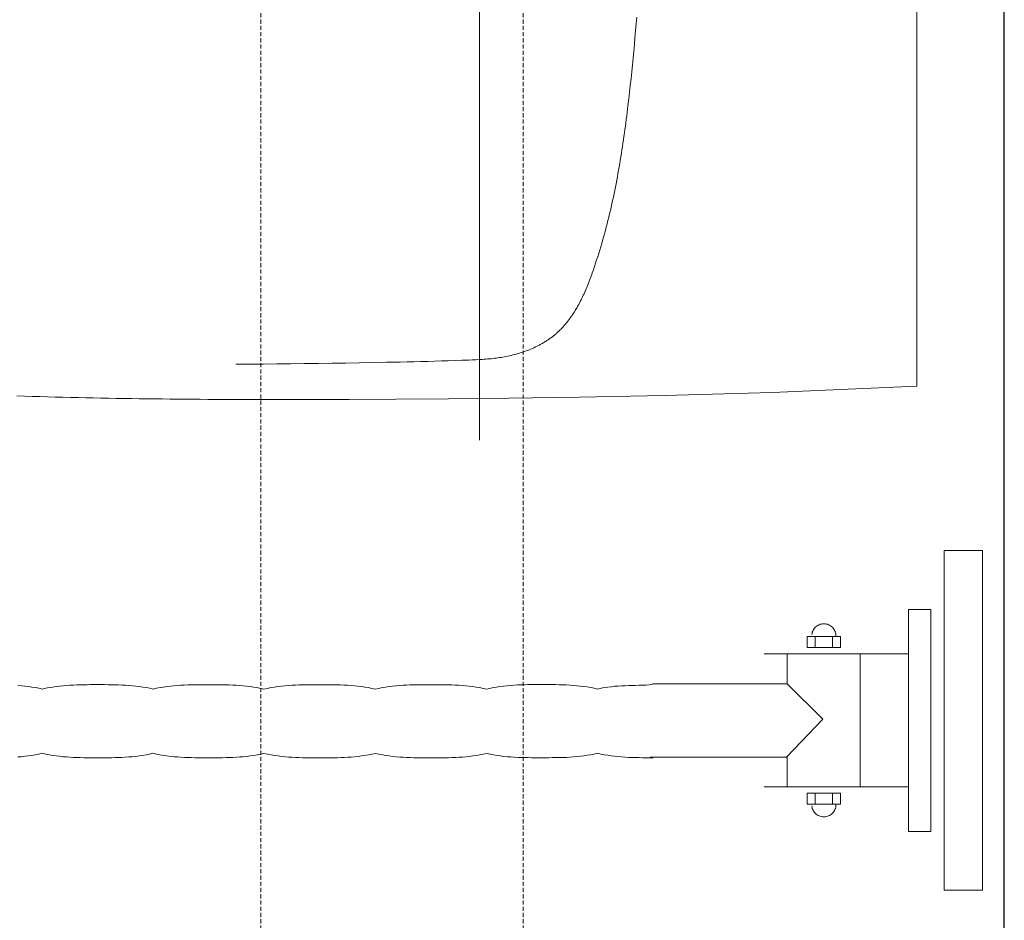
# Model space of a CAD drawing. Header units: millimetres. Extents: x -1893473 to 1546619, y -568027 to 942944.
# Tile 116 of 256: x 158987 to 159437, y -464519 to -464107. Entities that reach past the tile are written whole.
import ezdxf
from ezdxf.enums import TextEntityAlignment as Align

# ---------------------------------------------------------------- set-up
doc = ezdxf.new("R2010")
doc.units = ezdxf.units.MM
doc.header["$LTSCALE"] = 0.2
doc.linetypes.add('HIDDEN2', pattern=[4.7625, 3.175, -1.5875])
doc.layers.get('0').update_dxf_attribs({"lineweight": 0})
for name, color, linetype, lineweight in [('!! 0_Opis_pom', 9, 'Continuous', 13), ('!! 1_OPIS POM NOWE', 140, 'Continuous', 5), ('!! 2_proj ściany remont', 63, 'Continuous', 30), ('!! 2_wypos-sanitarne', 240, 'Continuous', 9), ('P-Opis nadproża', 150, 'Continuous', 9)]:
    doc.layers.add(name, color=color, linetype=linetype, lineweight=lineweight)
doc.layers.add('!! 2_WYBURZENIA DO REMONTU', color=7, linetype='Continuous', lineweight=0, true_color=0x4d4d4d, plot=False)
doc.layers.add('Powierzchnia', color=140, linetype='Continuous', lineweight=5, plot=False)
doc.styles.add('ARIAL', font='tahoma.ttf')

# ---------------------------------------------------------------- blocks, each defined once
blk = doc.blocks.new('umywalka niep')
for p, q in [((-1.75, -33.909), (-1.75, -49.44)), ((0, -33.909), (-1.75, -33.909)), ((0, -49.44), (0, -33.909)), ((-2.363, -36.598), (-3.378, -36.598)), ((-3.378, -36.598), (-3.378, -46.752)), ((-2.363, -46.752), (-2.363, -36.598)), ((-7.559, -37.352), (-7.602, -37.384)), ((-7.514, -37.325), (-7.559, -37.352)), ((-7.465, -37.302), (-7.514, -37.325)), ((-7.415, -37.283), (-7.465, -37.302)), ((-7.362, -37.269), (-7.415, -37.283)), ((-7.307, -37.261), (-7.362, -37.269)), ((-7.25, -37.258), (-7.307, -37.261)), ((-7.194, -37.261), (-7.25, -37.258)), ((-7.139, -37.269), (-7.194, -37.261)), ((-7.087, -37.283), (-7.139, -37.269)), ((-7.036, -37.302), (-7.087, -37.283)), ((-6.988, -37.325), (-7.036, -37.302)), ((-6.942, -37.352), (-6.988, -37.325)), ((-6.899, -37.384), (-6.942, -37.352)), ((-7.792, -37.699), (-7.8, -37.754)), ((-7.778, -37.646), (-7.792, -37.699)), ((-7.759, -37.596), (-7.778, -37.646)), ((-7.736, -37.547), (-7.759, -37.596)), ((-7.708, -37.502), (-7.736, -37.547)), ((-7.677, -37.459), (-7.708, -37.502)), ((-7.641, -37.42), (-7.677, -37.459)), ((-7.602, -37.384), (-7.641, -37.42)), ((-6.86, -37.42), (-6.899, -37.384)), ((-6.824, -37.459), (-6.86, -37.42)), ((-6.793, -37.502), (-6.824, -37.459)), ((-6.765, -37.547), (-6.793, -37.502)), ((-6.741, -37.596), (-6.765, -37.547)), ((-6.723, -37.646), (-6.741, -37.596)), ((-6.709, -37.699), (-6.723, -37.646)), ((-6.701, -37.754), (-6.709, -37.699)), ((-6.698, -37.811), (-6.701, -37.754)), ((-6.698, -37.811), (-6.698, -37.811)), ((-8.012, -38.34), (-8.012, -37.833)), ((-8.012, -37.833), (-6.489, -37.833)), ((-7.651, -37.828), (-7.651, -38.328)), ((-6.849, -37.828), (-6.849, -38.328)), ((-6.489, -37.833), (-6.489, -38.34)), ((-3.384, -38.628), (-9.984, -38.628)), ((-8.935, -39.986), (-8.935, -38.626)), ((-6.489, -38.34), (-8.012, -38.34)), ((-5.584, -44.689), (-5.584, -38.626)), ((-41.561, -40.059), (-41.719, -40.067)), ((-41.403, -40.053), (-41.561, -40.059)), ((-41.246, -40.048), (-41.403, -40.053)), ((-41.088, -40.046), (-41.246, -40.048)), ((-40.93, -40.044), (-41.088, -40.046)), ((-40.773, -40.043), (-40.93, -40.044)), ((-40.615, -40.043), (-40.773, -40.043)), ((-40.457, -40.043), (-40.615, -40.043)), ((-40.298, -40.043), (-40.457, -40.043)), ((-40.139, -40.043), (-40.298, -40.043)), ((-39.98, -40.044), (-40.139, -40.043)), ((-39.82, -40.046), (-39.98, -40.044)), ((-39.66, -40.048), (-39.82, -40.046)), ((-39.501, -40.053), (-39.66, -40.048)), ((-39.342, -40.059), (-39.501, -40.053)), ((-39.182, -40.067), (-39.342, -40.059)), ((-36.494, -40.059), (-36.653, -40.068)), ((-36.336, -40.053), (-36.494, -40.059)), ((-36.178, -40.049), (-36.336, -40.053)), ((-36.02, -40.046), (-36.178, -40.049)), ((-35.862, -40.045), (-36.02, -40.046)), ((-35.704, -40.044), (-35.862, -40.045)), ((-35.545, -40.044), (-35.704, -40.044)), ((-35.387, -40.044), (-35.545, -40.044)), ((-35.229, -40.044), (-35.387, -40.044)), ((-35.07, -40.044), (-35.229, -40.044)), ((-34.912, -40.045), (-35.07, -40.044)), ((-34.753, -40.046), (-34.912, -40.045)), ((-34.594, -40.049), (-34.753, -40.046)), ((-34.435, -40.053), (-34.594, -40.049)), ((-34.277, -40.059), (-34.435, -40.053)), ((-34.118, -40.068), (-34.277, -40.059)), ((-31.415, -40.06), (-31.574, -40.068)), ((-31.256, -40.054), (-31.415, -40.06)), ((-31.097, -40.05), (-31.256, -40.054)), ((-30.938, -40.047), (-31.097, -40.05)), ((-30.779, -40.046), (-30.938, -40.047)), ((-30.619, -40.045), (-30.779, -40.046)), ((-30.46, -40.045), (-30.619, -40.045)), ((-30.301, -40.045), (-30.46, -40.045)), ((-30.142, -40.045), (-30.301, -40.045)), ((-29.984, -40.045), (-30.142, -40.045)), ((-29.825, -40.046), (-29.984, -40.045)), ((-29.666, -40.047), (-29.825, -40.046)), ((-29.508, -40.05), (-29.666, -40.047)), ((-29.349, -40.054), (-29.508, -40.05)), ((-29.19, -40.06), (-29.349, -40.054)), ((-29.031, -40.068), (-29.19, -40.06)), ((-26.333, -40.06), (-26.492, -40.069)), ((-26.175, -40.054), (-26.333, -40.06)), ((-26.016, -40.05), (-26.175, -40.054)), ((-25.857, -40.048), (-26.016, -40.05)), ((-25.699, -40.046), (-25.857, -40.048)), ((-25.54, -40.046), (-25.699, -40.046)), ((-25.381, -40.046), (-25.54, -40.046)), ((-25.222, -40.046), (-25.381, -40.046)), ((-25.063, -40.046), (-25.222, -40.046)), ((-24.904, -40.046), (-25.063, -40.046)), ((-24.745, -40.046), (-24.904, -40.046)), ((-24.586, -40.048), (-24.745, -40.046)), ((-24.427, -40.05), (-24.586, -40.048)), ((-24.267, -40.055), (-24.427, -40.05)), ((-24.108, -40.06), (-24.267, -40.055)), ((-23.949, -40.069), (-24.108, -40.06)), ((-21.423, -40.065), (-21.583, -40.076)), ((-21.262, -40.057), (-21.423, -40.065)), ((-21.101, -40.05), (-21.262, -40.057)), ((-20.94, -40.045), (-21.101, -40.05)), ((-20.78, -40.042), (-20.94, -40.045)), ((-20.62, -40.04), (-20.78, -40.042)), ((-20.461, -40.039), (-20.62, -40.04)), ((-20.303, -40.039), (-20.461, -40.039)), ((-20.147, -40.039), (-20.303, -40.039)), ((-19.987, -40.039), (-20.147, -40.039)), ((-19.827, -40.039), (-19.987, -40.039)), ((-19.667, -40.04), (-19.827, -40.039)), ((-19.507, -40.042), (-19.667, -40.04)), ((-19.347, -40.045), (-19.507, -40.042)), ((-19.187, -40.05), (-19.347, -40.045)), ((-19.028, -40.056), (-19.187, -40.05)), ((-18.868, -40.065), (-19.028, -40.056)), ((-18.708, -40.075), (-18.868, -40.065)), ((-15.394, -40.06), (-15.551, -40.066)), ((-15.237, -40.051), (-15.394, -40.06)), ((-15.08, -40.04), (-15.237, -40.051)), ((-8.959, -40), (-15.082, -40)), ((-15.08, -40.04), (-15.08, -40.04)), ((-7.293, -41.621), (-8.946, -39.994)), ((-43.936, -40.091), (-44.095, -40.077)), ((-43.776, -40.107), (-43.936, -40.091)), ((-43.617, -40.127), (-43.776, -40.107)), ((-43.458, -40.15), (-43.617, -40.127)), ((-43.299, -40.177), (-43.458, -40.15)), ((-43.14, -40.209), (-43.299, -40.177)), ((-42.981, -40.246), (-43.14, -40.209)), ((-42.823, -40.209), (-42.981, -40.246)), ((-42.665, -40.178), (-42.823, -40.209)), ((-42.507, -40.15), (-42.665, -40.178)), ((-42.35, -40.127), (-42.507, -40.15)), ((-42.192, -40.107), (-42.35, -40.127)), ((-42.034, -40.091), (-42.192, -40.107)), ((-41.877, -40.077), (-42.034, -40.091)), ((-41.719, -40.067), (-41.877, -40.077)), ((-39.023, -40.078), (-39.182, -40.067)), ((-38.864, -40.091), (-39.023, -40.078)), ((-38.705, -40.107), (-38.864, -40.091)), ((-38.547, -40.127), (-38.705, -40.107)), ((-38.389, -40.151), (-38.547, -40.127)), ((-38.231, -40.178), (-38.389, -40.151)), ((-38.074, -40.21), (-38.231, -40.178)), ((-37.918, -40.247), (-38.074, -40.21)), ((-37.76, -40.21), (-37.918, -40.247)), ((-37.602, -40.178), (-37.76, -40.21)), ((-37.444, -40.151), (-37.602, -40.178)), ((-37.285, -40.127), (-37.444, -40.151)), ((-37.127, -40.108), (-37.285, -40.127)), ((-36.969, -40.091), (-37.127, -40.108)), ((-36.811, -40.078), (-36.969, -40.091)), ((-36.653, -40.068), (-36.811, -40.078)), ((-33.959, -40.078), (-34.118, -40.068)), ((-33.801, -40.092), (-33.959, -40.078)), ((-33.642, -40.108), (-33.801, -40.092)), ((-33.483, -40.128), (-33.642, -40.108)), ((-33.324, -40.151), (-33.483, -40.128)), ((-33.165, -40.179), (-33.324, -40.151)), ((-33.007, -40.211), (-33.165, -40.179)), ((-32.848, -40.247), (-33.007, -40.211)), ((-32.689, -40.211), (-32.848, -40.247)), ((-32.53, -40.179), (-32.689, -40.211)), ((-32.371, -40.151), (-32.53, -40.179)), ((-32.211, -40.128), (-32.371, -40.151)), ((-32.052, -40.108), (-32.211, -40.128)), ((-31.893, -40.092), (-32.052, -40.108)), ((-31.734, -40.078), (-31.893, -40.092)), ((-31.574, -40.068), (-31.734, -40.078)), ((-28.873, -40.079), (-29.031, -40.068)), ((-28.714, -40.092), (-28.873, -40.079)), ((-28.556, -40.108), (-28.714, -40.092)), ((-28.397, -40.128), (-28.556, -40.108)), ((-28.238, -40.152), (-28.397, -40.128)), ((-28.079, -40.179), (-28.238, -40.152)), ((-27.92, -40.211), (-28.079, -40.179)), ((-27.761, -40.248), (-27.92, -40.211)), ((-27.603, -40.211), (-27.761, -40.248)), ((-27.444, -40.179), (-27.603, -40.211)), ((-27.286, -40.152), (-27.444, -40.179)), ((-27.127, -40.128), (-27.286, -40.152)), ((-26.968, -40.108), (-27.127, -40.128)), ((-26.81, -40.092), (-26.968, -40.108)), ((-26.651, -40.079), (-26.81, -40.092)), ((-26.492, -40.069), (-26.651, -40.079)), ((-23.79, -40.079), (-23.949, -40.069)), ((-23.63, -40.092), (-23.79, -40.079)), ((-23.471, -40.109), (-23.63, -40.092)), ((-23.312, -40.129), (-23.471, -40.109)), ((-23.153, -40.152), (-23.312, -40.129)), ((-22.993, -40.18), (-23.153, -40.152)), ((-22.834, -40.212), (-22.993, -40.18)), ((-22.675, -40.249), (-22.834, -40.212)), ((-22.524, -40.212), (-22.675, -40.249)), ((-22.371, -40.18), (-22.524, -40.212)), ((-22.216, -40.152), (-22.371, -40.18)), ((-22.06, -40.128), (-22.216, -40.152)), ((-21.902, -40.107), (-22.06, -40.128)), ((-21.743, -40.09), (-21.902, -40.107)), ((-21.583, -40.076), (-21.743, -40.09)), ((-18.549, -40.089), (-18.708, -40.075)), ((-18.39, -40.105), (-18.549, -40.089)), ((-18.23, -40.125), (-18.39, -40.105)), ((-18.07, -40.148), (-18.23, -40.125)), ((-17.911, -40.175), (-18.07, -40.148)), ((-17.751, -40.207), (-17.911, -40.175)), ((-17.591, -40.243), (-17.751, -40.207)), ((-17.434, -40.207), (-17.591, -40.243)), ((-17.278, -40.178), (-17.434, -40.207)), ((-17.121, -40.154), (-17.278, -40.178)), ((-16.964, -40.135), (-17.121, -40.154)), ((-16.807, -40.119), (-16.964, -40.135)), ((-16.65, -40.107), (-16.807, -40.119)), ((-16.493, -40.098), (-16.65, -40.107)), ((-16.336, -40.091), (-16.493, -40.098)), ((-16.179, -40.085), (-16.336, -40.091)), ((-16.022, -40.08), (-16.179, -40.085)), ((-15.865, -40.076), (-16.022, -40.08)), ((-15.708, -40.072), (-15.865, -40.076)), ((-15.551, -40.066), (-15.708, -40.072)), ((-8.951, -43.352), (-7.293, -41.621)), ((-42.988, -43.182), (-43.147, -43.218)), ((-42.83, -43.218), (-42.988, -43.182)), ((-37.924, -43.183), (-38.082, -43.219)), ((-37.764, -43.219), (-37.924, -43.183)), ((-32.848, -43.185), (-33.006, -43.22)), ((-32.687, -43.22), (-32.848, -43.185)), ((-27.754, -43.186), (-27.914, -43.221)), ((-27.596, -43.221), (-27.754, -43.186)), ((-22.661, -43.187), (-22.821, -43.222)), ((-22.506, -43.222), (-22.661, -43.187)), ((-17.757, -43.216), (-17.91, -43.248)), ((-17.606, -43.18), (-17.757, -43.216)), ((-17.449, -43.216), (-17.606, -43.18)), ((-17.291, -43.248), (-17.449, -43.216)), ((-43.94, -43.337), (-44.099, -43.35)), ((-43.782, -43.32), (-43.94, -43.337)), ((-43.623, -43.301), (-43.782, -43.32)), ((-43.464, -43.277), (-43.623, -43.301)), ((-43.306, -43.25), (-43.464, -43.277)), ((-43.147, -43.218), (-43.306, -43.25)), ((-42.672, -43.25), (-42.83, -43.218)), ((-42.514, -43.277), (-42.672, -43.25)), ((-42.356, -43.301), (-42.514, -43.277)), ((-42.197, -43.32), (-42.356, -43.301)), ((-42.039, -43.337), (-42.197, -43.32)), ((-41.881, -43.35), (-42.039, -43.337)), ((-41.723, -43.361), (-41.881, -43.35)), ((-41.564, -43.369), (-41.723, -43.361)), ((-41.406, -43.376), (-41.564, -43.369)), ((-41.248, -43.38), (-41.406, -43.376)), ((-41.09, -43.383), (-41.248, -43.38)), ((-40.932, -43.385), (-41.09, -43.383)), ((-40.773, -43.386), (-40.932, -43.385)), ((-40.615, -43.386), (-40.773, -43.386)), ((-40.457, -43.386), (-40.615, -43.386)), ((-40.299, -43.386), (-40.457, -43.386)), ((-40.14, -43.386), (-40.299, -43.386)), ((-39.982, -43.385), (-40.14, -43.386)), ((-39.824, -43.383), (-39.982, -43.385)), ((-39.665, -43.38), (-39.824, -43.383)), ((-39.507, -43.376), (-39.665, -43.38)), ((-39.348, -43.369), (-39.507, -43.376)), ((-39.19, -43.361), (-39.348, -43.369)), ((-39.032, -43.35), (-39.19, -43.361)), ((-38.873, -43.337), (-39.032, -43.35)), ((-38.715, -43.321), (-38.873, -43.337)), ((-38.557, -43.301), (-38.715, -43.321)), ((-38.398, -43.278), (-38.557, -43.301)), ((-38.24, -43.251), (-38.398, -43.278)), ((-38.082, -43.219), (-38.24, -43.251)), ((-37.604, -43.251), (-37.764, -43.219)), ((-37.445, -43.278), (-37.604, -43.251)), ((-37.285, -43.301), (-37.445, -43.278)), ((-37.126, -43.321), (-37.285, -43.301)), ((-36.966, -43.337), (-37.126, -43.321)), ((-36.807, -43.351), (-36.966, -43.337)), ((-36.647, -43.362), (-36.807, -43.351)), ((-36.487, -43.37), (-36.647, -43.362)), ((-36.328, -43.376), (-36.487, -43.37)), ((-36.168, -43.381), (-36.328, -43.376)), ((-36.009, -43.384), (-36.168, -43.381)), ((-35.849, -43.386), (-36.009, -43.384)), ((-35.69, -43.387), (-35.849, -43.386)), ((-35.53, -43.387), (-35.69, -43.387)), ((-35.371, -43.387), (-35.53, -43.387)), ((-35.213, -43.387), (-35.371, -43.387)), ((-35.056, -43.387), (-35.213, -43.387)), ((-34.898, -43.386), (-35.056, -43.387)), ((-34.74, -43.384), (-34.898, -43.386)), ((-34.583, -43.381), (-34.74, -43.384)), ((-34.425, -43.377), (-34.583, -43.381)), ((-34.267, -43.37), (-34.425, -43.377)), ((-34.109, -43.362), (-34.267, -43.37)), ((-33.952, -43.351), (-34.109, -43.362)), ((-33.794, -43.338), (-33.952, -43.351)), ((-33.637, -43.321), (-33.794, -43.338)), ((-33.479, -43.302), (-33.637, -43.321)), ((-33.321, -43.279), (-33.479, -43.302)), ((-33.163, -43.252), (-33.321, -43.279)), ((-33.006, -43.22), (-33.163, -43.252)), ((-32.526, -43.252), (-32.687, -43.22)), ((-32.366, -43.279), (-32.526, -43.252)), ((-32.205, -43.302), (-32.366, -43.279)), ((-32.045, -43.322), (-32.205, -43.302)), ((-31.884, -43.338), (-32.045, -43.322)), ((-31.723, -43.352), (-31.884, -43.338)), ((-31.562, -43.363), (-31.723, -43.352)), ((-31.402, -43.371), (-31.562, -43.363)), ((-31.241, -43.377), (-31.402, -43.371)), ((-31.08, -43.382), (-31.241, -43.377)), ((-30.919, -43.385), (-31.08, -43.382)), ((-30.759, -43.387), (-30.919, -43.385)), ((-30.598, -43.388), (-30.759, -43.387)), ((-30.437, -43.388), (-30.598, -43.388)), ((-30.276, -43.389), (-30.437, -43.388)), ((-30.119, -43.388), (-30.276, -43.389)), ((-29.962, -43.388), (-30.119, -43.388)), ((-29.805, -43.387), (-29.962, -43.388)), ((-29.648, -43.385), (-29.805, -43.387)), ((-29.491, -43.382), (-29.648, -43.385)), ((-29.334, -43.377), (-29.491, -43.382)), ((-29.178, -43.371), (-29.334, -43.377)), ((-29.021, -43.363), (-29.178, -43.371)), ((-28.864, -43.352), (-29.021, -43.363)), ((-28.706, -43.339), (-28.864, -43.352)), ((-28.549, -43.322), (-28.706, -43.339)), ((-28.391, -43.303), (-28.549, -43.322)), ((-28.233, -43.279), (-28.391, -43.303)), ((-28.074, -43.252), (-28.233, -43.279)), ((-27.914, -43.221), (-28.074, -43.252)), ((-27.437, -43.252), (-27.596, -43.221)), ((-27.278, -43.279), (-27.437, -43.252)), ((-27.119, -43.303), (-27.278, -43.279)), ((-26.96, -43.322), (-27.119, -43.303)), ((-26.801, -43.339), (-26.96, -43.322)), ((-26.642, -43.352), (-26.801, -43.339)), ((-26.483, -43.363), (-26.642, -43.352)), ((-26.325, -43.372), (-26.483, -43.363)), ((-26.166, -43.378), (-26.325, -43.372)), ((-26.007, -43.383), (-26.166, -43.378)), ((-25.848, -43.386), (-26.007, -43.383)), ((-25.69, -43.388), (-25.848, -43.386)), ((-25.531, -43.389), (-25.69, -43.388)), ((-25.371, -43.389), (-25.531, -43.389)), ((-25.212, -43.389), (-25.371, -43.389)), ((-25.053, -43.389), (-25.212, -43.389)), ((-24.894, -43.389), (-25.053, -43.389)), ((-24.734, -43.388), (-24.894, -43.389)), ((-24.575, -43.386), (-24.734, -43.388)), ((-24.415, -43.383), (-24.575, -43.386)), ((-24.256, -43.378), (-24.415, -43.383)), ((-24.096, -43.372), (-24.256, -43.378)), ((-23.937, -43.363), (-24.096, -43.372)), ((-23.778, -43.352), (-23.937, -43.363)), ((-23.618, -43.339), (-23.778, -43.352)), ((-23.459, -43.323), (-23.618, -43.339)), ((-23.299, -43.303), (-23.459, -43.323)), ((-23.14, -43.28), (-23.299, -43.303)), ((-22.98, -43.253), (-23.14, -43.28)), ((-22.821, -43.222), (-22.98, -43.253)), ((-22.35, -43.253), (-22.506, -43.222)), ((-22.194, -43.279), (-22.35, -43.253)), ((-22.037, -43.302), (-22.194, -43.279)), ((-21.879, -43.321), (-22.037, -43.302)), ((-21.721, -43.337), (-21.879, -43.321)), ((-21.562, -43.35), (-21.721, -43.337)), ((-21.404, -43.36), (-21.562, -43.35)), ((-21.246, -43.368), (-21.404, -43.36)), ((-21.087, -43.373), (-21.246, -43.368)), ((-20.929, -43.377), (-21.087, -43.373)), ((-20.771, -43.38), (-20.929, -43.377)), ((-20.614, -43.382), (-20.771, -43.38)), ((-20.458, -43.382), (-20.614, -43.382)), ((-20.302, -43.382), (-20.458, -43.382)), ((-20.147, -43.383), (-20.302, -43.382)), ((-19.988, -43.382), (-20.147, -43.383)), ((-19.827, -43.382), (-19.988, -43.382)), ((-19.666, -43.381), (-19.827, -43.382)), ((-19.505, -43.38), (-19.666, -43.381)), ((-19.343, -43.377), (-19.505, -43.38)), ((-19.181, -43.373), (-19.343, -43.377)), ((-19.02, -43.367), (-19.181, -43.373)), ((-18.858, -43.359), (-19.02, -43.367)), ((-18.697, -43.348), (-18.858, -43.359)), ((-18.538, -43.335), (-18.697, -43.348)), ((-18.379, -43.319), (-18.538, -43.335)), ((-18.221, -43.299), (-18.379, -43.319)), ((-18.065, -43.275), (-18.221, -43.299)), ((-17.91, -43.248), (-18.065, -43.275)), ((-17.133, -43.275), (-17.291, -43.248)), ((-16.974, -43.299), (-17.133, -43.275)), ((-16.815, -43.319), (-16.974, -43.299)), ((-16.656, -43.335), (-16.815, -43.319)), ((-16.496, -43.349), (-16.656, -43.335)), ((-16.336, -43.359), (-16.496, -43.349)), ((-16.176, -43.367), (-16.336, -43.359)), ((-16.015, -43.374), (-16.176, -43.367)), ((-15.855, -43.378), (-16.015, -43.374)), ((-15.695, -43.381), (-15.855, -43.378)), ((-15.535, -43.382), (-15.695, -43.381)), ((-15.374, -43.383), (-15.535, -43.382)), ((-15.215, -43.383), (-15.374, -43.383)), ((-15.055, -43.383), (-15.215, -43.383)), ((-15.192, -43.352), (-8.951, -43.352)), ((-15.055, -43.383), (-15.055, -43.383)), ((-8.935, -44.689), (-8.935, -43.359)), ((-3.384, -44.721), (-9.984, -44.721)), ((-8.012, -45.514), (-8.012, -45.006)), ((-8.012, -45.006), (-6.489, -45.006)), ((-6.489, -45.006), (-6.489, -45.514)), ((-7.651, -45.518), (-7.651, -45.019)), ((-6.849, -45.518), (-6.849, -45.019)), ((-6.489, -45.514), (-8.012, -45.514)), ((-7.792, -45.647), (-7.8, -45.592)), ((-7.778, -45.7), (-7.792, -45.647)), ((-7.759, -45.751), (-7.778, -45.7)), ((-7.736, -45.799), (-7.759, -45.751)), ((-7.708, -45.845), (-7.736, -45.799)), ((-7.677, -45.887), (-7.708, -45.845)), ((-7.641, -45.926), (-7.677, -45.887)), ((-6.824, -45.887), (-6.86, -45.926)), ((-6.793, -45.845), (-6.824, -45.887)), ((-6.765, -45.799), (-6.793, -45.845)), ((-6.741, -45.751), (-6.765, -45.799)), ((-6.723, -45.7), (-6.741, -45.751)), ((-6.709, -45.647), (-6.723, -45.7)), ((-6.701, -45.592), (-6.709, -45.647)), ((-6.698, -45.536), (-6.701, -45.592)), ((-6.698, -45.536), (-6.698, -45.536)), ((-7.602, -45.962), (-7.641, -45.926)), ((-7.559, -45.994), (-7.602, -45.962)), ((-7.514, -46.022), (-7.559, -45.994)), ((-7.465, -46.045), (-7.514, -46.022)), ((-7.415, -46.064), (-7.465, -46.045)), ((-7.362, -46.077), (-7.415, -46.064)), ((-7.307, -46.086), (-7.362, -46.077)), ((-7.25, -46.089), (-7.307, -46.086)), ((-7.194, -46.086), (-7.25, -46.089)), ((-7.139, -46.077), (-7.194, -46.086)), ((-7.087, -46.064), (-7.139, -46.077)), ((-7.036, -46.045), (-7.087, -46.064)), ((-6.988, -46.022), (-7.036, -46.045)), ((-6.942, -45.994), (-6.988, -46.022)), ((-6.899, -45.962), (-6.942, -45.994)), ((-6.86, -45.926), (-6.899, -45.962)), ((-3.378, -46.752), (-2.363, -46.752)), ((-1.75, -49.44), (0, -49.44))]:
    blk.add_line(p, q)
blk = doc.blocks.new('A$Cfa5879fe')
for points in [[(-0.26899, -0.00001), (0.26899, 0.00001)], [(-0.269, -0.00004), (-0.27185, -0.06611), (-0.27328, -0.11534), (-0.27405, -0.15428), (-0.2745, -0.18653), (-0.27478, -0.21409), (-0.27495, -0.23818), (-0.27507, -0.25961), (-0.27513, -0.27892), (-0.27514, -0.28919)], [(-0.10025, -0.12808), (-0.10337, -0.12833), (-0.10649, -0.12859), (-0.10961, -0.12886), (-0.11274, -0.12914), (-0.11586, -0.12943), (-0.11898, -0.12972), (-0.1221, -0.13003), (-0.12521, -0.13035), (-0.12833, -0.13067), (-0.13145, -0.13101), (-0.13456, -0.13135), (-0.13767, -0.13171), (-0.14079, -0.13208), (-0.1439, -0.13246), (-0.14545, -0.13265), (-0.14701, -0.13285), (-0.14856, -0.13305), (-0.15011, -0.13326), (-0.15167, -0.13347), (-0.15322, -0.13368), (-0.15477, -0.1339), (-0.15632, -0.13412), (-0.15787, -0.13435), (-0.15942, -0.13458), (-0.16097, -0.13482), (-0.16252, -0.13506), (-0.16407, -0.13531), (-0.16561, -0.13556), (-0.16716, -0.13582), (-0.1687, -0.13608), (-0.17025, -0.13635), (-0.17179, -0.13663), (-0.17333, -0.13691), (-0.17487, -0.1372), (-0.17641, -0.13749), (-0.17795, -0.13779), (-0.17948, -0.1381), (-0.18102, -0.13842), (-0.18255, -0.13874), (-0.18408, -0.13907), (-0.18562, -0.13941), (-0.18714, -0.13975), (-0.18867, -0.1401), (-0.1902, -0.14046), (-0.19172, -0.14083), (-0.19324, -0.14121), (-0.19476, -0.14159), (-0.19628, -0.14198), (-0.19779, -0.14238), (-0.1993, -0.14279), (-0.20081, -0.14321), (-0.20232, -0.14364), (-0.20383, -0.14407), (-0.20533, -0.14452), (-0.20683, -0.14497), (-0.20833, -0.14543), (-0.20982, -0.1459), (-0.21131, -0.14638), (-0.2128, -0.14687), (-0.21429, -0.14737), (-0.21577, -0.14788), (-0.21725, -0.1484), (-0.21799, -0.14866), (-0.21872, -0.14893), (-0.21946, -0.1492), (-0.22019, -0.14947), (-0.22093, -0.14975), (-0.22166, -0.15003), (-0.22238, -0.15032), (-0.22311, -0.15061), (-0.22384, -0.15091), (-0.22456, -0.15121), (-0.22528, -0.15152), (-0.226, -0.15183), (-0.22671, -0.15215), (-0.22743, -0.15248), (-0.22814, -0.15281), (-0.22884, -0.15315), (-0.22955, -0.1535), (-0.23025, -0.15385), (-0.23094, -0.15421), (-0.23163, -0.15458), (-0.23232, -0.15496), (-0.233, -0.15534), (-0.23368, -0.15573), (-0.23435, -0.15614), (-0.23502, -0.15655), (-0.23568, -0.15697), (-0.23634, -0.1574), (-0.23699, -0.15784), (-0.23763, -0.15829), (-0.23826, -0.15875), (-0.23858, -0.15898), (-0.23889, -0.15922), (-0.2392, -0.15946), (-0.23951, -0.1597), (-0.23982, -0.15995), (-0.24012, -0.16019), (-0.24042, -0.16044), (-0.24072, -0.1607), (-0.24102, -0.16095), (-0.24131, -0.16121), (-0.24161, -0.16147), (-0.2419, -0.16173), (-0.24218, -0.162), (-0.24247, -0.16227), (-0.24275, -0.16254), (-0.24303, -0.16282), (-0.24331, -0.1631), (-0.24358, -0.16338), (-0.24385, -0.16366), (-0.24412, -0.16394), (-0.24438, -0.16423), (-0.24465, -0.16452), (-0.2449, -0.16482), (-0.24516, -0.16512), (-0.24541, -0.16542), (-0.24566, -0.16572), (-0.24591, -0.16602), (-0.24615, -0.16633), (-0.24639, -0.16664), (-0.24663, -0.16695), (-0.24686, -0.16727), (-0.24709, -0.16758), (-0.24732, -0.1679), (-0.24754, -0.16822), (-0.24776, -0.16855), (-0.24798, -0.16887), (-0.2482, -0.1692), (-0.24841, -0.16953), (-0.24862, -0.16986), (-0.24882, -0.1702), (-0.24903, -0.17053), (-0.24923, -0.17087), (-0.24943, -0.17121), (-0.24962, -0.17155), (-0.24981, -0.17189), (-0.25, -0.17223), (-0.25019, -0.17258), (-0.25037, -0.17292), (-0.25073, -0.17362), (-0.25107, -0.17433), (-0.25141, -0.17503), (-0.25173, -0.17575), (-0.25204, -0.17647), (-0.25234, -0.17719), (-0.25263, -0.17792), (-0.25291, -0.17865), (-0.25318, -0.17939), (-0.25344, -0.18013), (-0.25368, -0.18087), (-0.25392, -0.18162), (-0.25414, -0.18237), (-0.25436, -0.18312), (-0.25456, -0.18388), (-0.25475, -0.18464), (-0.25494, -0.1854), (-0.25511, -0.18617), (-0.25528, -0.18693), (-0.25543, -0.1877), (-0.25558, -0.18847), (-0.25571, -0.18924), (-0.25584, -0.19002), (-0.25596, -0.19079), (-0.25607, -0.19157), (-0.25617, -0.19234), (-0.25627, -0.19312), (-0.25636, -0.1939), (-0.25644, -0.19468), (-0.25651, -0.19546), (-0.25658, -0.19624), (-0.25665, -0.19702), (-0.25671, -0.1978), (-0.25676, -0.19858), (-0.25681, -0.19937), (-0.25686, -0.20015), (-0.25694, -0.20171), (-0.25701, -0.20328), (-0.25708, -0.20484), (-0.25713, -0.20641), (-0.25719, -0.20798), (-0.25729, -0.21111), (-0.25739, -0.21424), (-0.25748, -0.21737), (-0.25757, -0.22051), (-0.25766, -0.22364), (-0.25774, -0.22677), (-0.25782, -0.2299), (-0.25789, -0.23304), (-0.25797, -0.23617), (-0.2581, -0.24244), (-0.25822, -0.2487), (-0.25834, -0.25497), (-0.25844, -0.26124), (-0.25853, -0.2675), (-0.25862, -0.27377), (-0.2587, -0.28004), (-0.25878, -0.28631), (-0.25884, -0.29257), (-0.25891, -0.29884), (-0.25897, -0.30511), (-0.25902, -0.31138)], [(-0.27514, -0.28919), (-0.27514, -0.29268), (-0.27514, -0.29617), (-0.27514, -0.29967), (-0.27513, -0.30316), (-0.27512, -0.30665), (-0.27511, -0.31014), (-0.2751, -0.31364), (-0.27509, -0.31713), (-0.27507, -0.32062), (-0.27505, -0.32412), (-0.27503, -0.32761), (-0.275, -0.3311), (-0.27497, -0.33459), (-0.27494, -0.33809), (-0.27491, -0.34158), (-0.27487, -0.34507), (-0.27483, -0.34857), (-0.27479, -0.35206), (-0.27474, -0.35555), (-0.27469, -0.35904), (-0.27463, -0.36254), (-0.27458, -0.36603), (-0.27452, -0.36952), (-0.27445, -0.37301), (-0.27438, -0.37651), (-0.27431, -0.38), (-0.27423, -0.38349), (-0.27415, -0.38698), (-0.27407, -0.39047), (-0.27398, -0.39397), (-0.27389, -0.39746), (-0.27379, -0.40095), (-0.27368, -0.40444), (-0.27358, -0.40793), (-0.27346, -0.41142)]]:
    blk.add_lwpolyline(points)
at = {"ltscale": 2}
blk.add_lwpolyline([(0.28695, -0.19999), (-0.29376, -0.19999)], dxfattribs=at)
blk = doc.blocks.new('A$C2EB40A8D')
at = {"layer": '!! 2_proj ściany remont'}
blk.add_lwpolyline([(-4231.12989, 29657.51397), (-4231.12989, 32537.51397)], dxfattribs=at)
at = {"layer": '!! 2_WYBURZENIA DO REMONTU', "linetype": 'HIDDEN2', "ltscale": 3}
for points in [[(-4571.12989, 32537.51397), (-4571.12989, 29657.51397)], [(-4451.12989, 32537.51397), (-4451.12989, 29657.51397)]]:
    blk.add_lwpolyline(points, dxfattribs=at)
at = {"layer": 'Powierzchnia'}
blk.add_lwpolyline([(-6131.12989, 29672.91225), (-4231.12989, 29672.91225), (-4231.12989, 32552.91225), (-6481.12989, 32552.91225), (-6481.12989, 29842.91225), (-6131.12989, 29842.91225)], close=True, dxfattribs=at)
at = {"layer": '!! 2_wypos-sanitarne', "xscale": 10, "yscale": 10, "zscale": 10}
blk.add_blockref('umywalka niep', (-4241.12998, 30390.607), dxfattribs=at)
at = {"layer": '!! 2_wypos-sanitarne', "xscale": -1000, "yscale": 1000, "zscale": 1000, "rotation": 270}
blk.add_blockref('A$Cfa5879fe', (-4271.12989, 30395.70133), dxfattribs=at)
at = {"layer": '!! 0_Opis_pom', "ltscale": 0.7, "style": 'ARIAL'}
for tag, p in [('B1,21', (-891.77727, 31796.97458)), ('A1,16', (-13651.31084, 31587.95236)), ('B1,19', (-5798.61305, 31587.22944)), ('B1/17', (-9701.43347, 31565.05244)), ('1,23', (10805.41388, 31565.05244)), ('1,22', (4526.58954, 31507.65132)), ('A1,1', (-16866.13618, 31459.3792)), ('B1,18', (-7791.62894, 31330.08444)), ('B1,20', (-2961.4347, 31167.05787)), ('A1,6', (-19287.17717, 30923.71998)), ('B1,1', (14135.63445, 30913.92963)), ('B1,3', (17346.74696, 30023.81022)), ('B1,4', (29817.71501, 29157.67457)), ('A1,5', (-23454.5385, 28820.77901)), ('A1,2', (-17502.57721, 28602.57524)), ('B1,2D', (2616.16402, 28559.52261)), ('A1,15', (-13651.31084, 28261.46046)), ('B1,4', (29883.58177, 28158.35876)), ('B1,2B', (18801.54781, 27650.12382)), ('B1,2A', (13086.7373, 27376.04393)), ('A1,3', (-16846.27912, 25980.40356)), ('B1,8', (9089.53994, 25356.27639)), ('B1,6', (31915.87888, 23754.79829)), ('A1,4', (-24010.17576, 23559.17399)), ('B1,14', (-11621.32288, 23261.44183)), ('B1,13', (-3080.55208, 22924.09997)), ('B1,5', (29245.49088, 22896.69268)), ('B1,10', (3982.60923, 22874.21277)), ('B1,9', (5634.43488, 22623.92098)), ('B1,2C', (13327.26639, 22378.5328)), ('B1,7', (16398.41175, 22348.28836)), ('B1,11', (5553.20442, 20939.83877)), ('B1,12', (3693.27174, 20628.72148)), ('C1,3', (5969.08376, 16336.01084)), ('C1,2', (11955.93711, 11671.55655)), ('C1,1', (15659.17205, 11415.94196)), ('C1,4', (5140.00888, 9205.5831)), ('C1,5', (5680.4486, 6154.54995)), ('C1,10', (16327.05085, 6080.66085)), ('C1,9', (16526.57171, 3173.45283)), ('C1,6', (6367.37903, 2771.84181)), ('D0,18', (-1981.87701, -110.73158)), ('D0,7', (-13531.42299, -1159.67649)), ('C1,7', (7275.77161, -1303.00991)), ('D0,17', (2064.87671, -1345.69113)), ('D0,3', (-9324.21674, -1442.63631)), ('D0,6', (-17529.61851, -1957.37463)), ('D0,10', (-21369.4432, -2140.60378)), ('D,09', (-12990.08379, -2746.32902)), ('D0,2', (-5516.19514, -3101.87722)), ('D0,16', (2266.73061, -3284.15369)), ('D0,8', (-14357.79539, -3567.69719)), ('D0,5', (-10461.54478, -3629.26575)), ('D0,4', (-8396.53404, -4353.7937)), ('D0,15', (1974.41895, -5205.84774)), ('D0,1', (-5633.49598, -5662.48534)), ('D0,11', (-23334.09291, -6045.78706)), ('D0,12', (-22436.85763, -9302.9678)), ('D0,13', (-22436.85763, -11581.16526)), ('D0,14', (-13645.94445, -11884.57769))]:
    blk.add_attdef(tag, text='', height=119.68, dxfattribs=at).set_placement(p, align=Align.MIDDLE_CENTER)
at = {"layer": '!! 1_OPIS POM NOWE', "style": 'ARIAL'}
for tag, p in [('C1.7A', (7769.3756, 685.765)), ('C1.7C', (7655.80151, -2045.04756)), ('C1.8B', (10935.93068, -2107.41983)), ('C1.8A', (13897.39715, -2120.69016)), ('C1.7B', (8274.43201, -3270.18959)), ('E1.2', (16701.02923, -5331.07351)), ('E1.5E', (21974.23379, -5463.99012)), ('E1.5D', (24989.27391, -5785.36474)), ('E1.1', (8357.81567, -5851.01076)), ('E1.5C', (25222.53959, -6394.64172)), ('E1.5B', (27694.70831, -7009.86571)), ('E1.6', (5279.46063, -8141.28746)), ('E1.5A', (25547.9555, -8495.18994)), ('E1.5G', (23977.19473, -9792.46695)), ('E1.5F', (22414.7084, -9822.66389)), ('E1,4', (13935.69867, -10458.20073)), ('E1.5L', (28030.8296, -11267.7725)), ('E1.3', (5639.18862, -11994.01941)), ('E1.5H', (23988.49716, -12231.38049)), ('E1.5K', (27714.73934, -12977.98364)), ('E1.5I', (22290.68736, -13989.9049)), ('E1.5J', (27095.71534, -16088.17469))]:
    blk.add_attdef(tag, text='', height=119.68, dxfattribs=at).set_placement(p, align=Align.MIDDLE_CENTER)

msp = doc.modelspace()

# ---------------------------------------------------------------- block references
at = {"layer": 'P-Opis nadproża', "color": 4}
msp.add_blockref('A$C2EB40A8D', (163667.94092, -494401.63474), dxfattribs=at)

doc.saveas('drawing.dxf')
